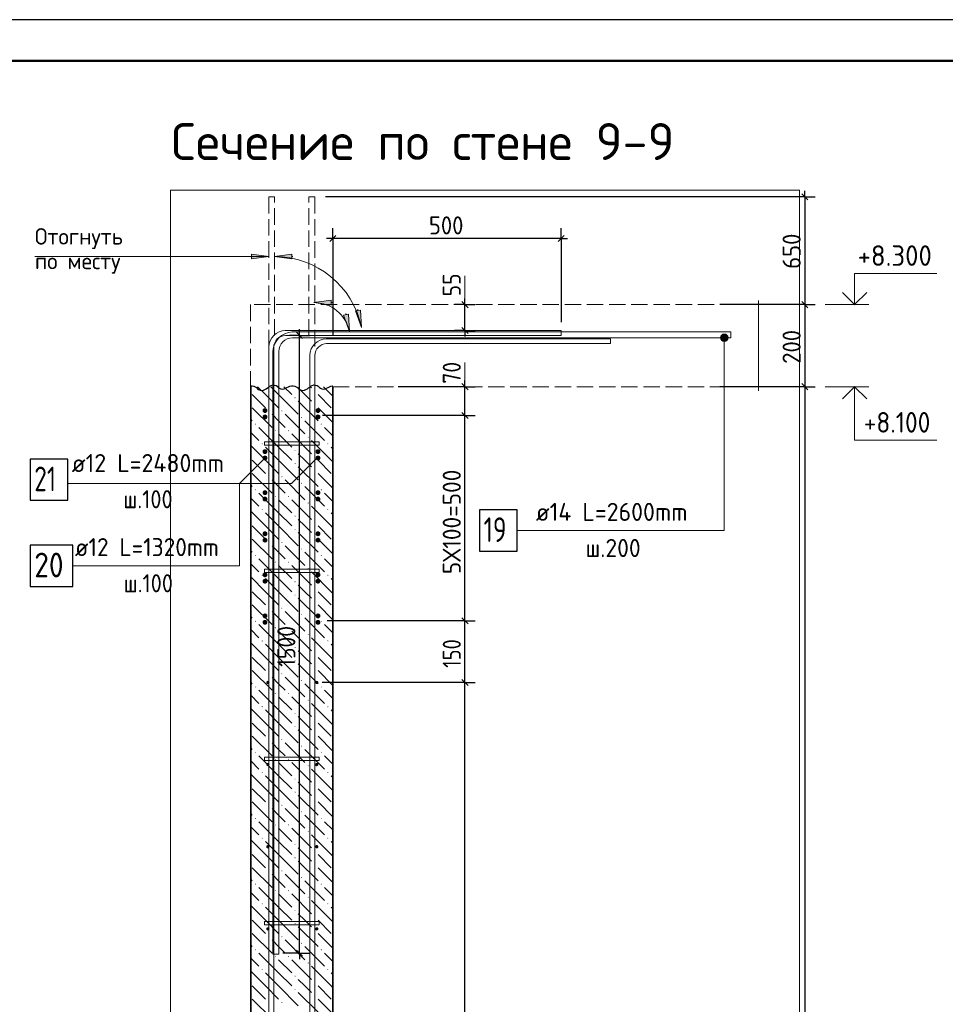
# Model space of a CAD drawing. Header units: millimetres. Extents: x 0 to 50400, y -12 to 35652.
# Tile 6 of 9: x 13277 to 26798, y 21256 to 35640. Entities that reach past the tile are written whole.
import ezdxf

# ---------------------------------------------------------------- set-up
doc = ezdxf.new("R2010")
doc.units = ezdxf.units.MM
doc.linetypes.add('______2', pattern=[324, 240, -84])
for name, color, linetype, lineweight in [('Standard', 7, 'Continuous', 25), ('ЖБ Перекрытие верхний уровень', 7, 'Continuous', 35), ('ЖБ Пилон', 7, 'Continuous', 35), ('Заголовок чертежа', 7, 'Continuous', 25), ('Позиционная метка диаметр_ шаг', 7, 'Continuous', 13), ('Позиционная метка линия выноска', 7, 'Continuous', 13), ('Примечания', 7, 'Continuous', 13)]:
    doc.layers.add(name, color=color, linetype=linetype, lineweight=lineweight)
doc.layers.add('Размерная выноска', color=7, linetype='Continuous')
for name, color, linetype, true_color in [('Стена ДОП Г-обр.', 7, 'Continuous', 0xa0a0a0), ('Стена фоновая арматура У1', 7, '______2', 0xa0a0a0), ('Стена фоновая арматура Х1', 7, '______2', 0xa0a0a0), ('Стена фоновая затяжка С-обр.', 7, '______2', 0xa0a0a0), ('Стена Хомут', 7, '______2', 0xa0a0a0)]:
    doc.layers.add(name, color=color, linetype=linetype, true_color=true_color)
doc.styles.add('ISOCPEUR', font='txt')

msp = doc.modelspace()

# ---------------------------------------------------------------- hatches: boundary and pattern name
at = {"layer": 'ЖБ Пилон', "linetype": 'Continuous', "lineweight": 18, "transparency": 33554687}
for points in [[(17579, 30212), (17587, 30220), (17595, 30212), (17587, 30204)], [(17291, 30116), (17299, 30124), (17307, 30116), (17299, 30108)], [(16907, 29924), (16915, 29932), (16923, 29924), (16915, 29916)], [(17099, 29924), (17107, 29932), (17115, 29924), (17107, 29916)], [(17579, 30020), (17587, 30028), (17595, 30020), (17587, 30012)], [(17387, 29828), (17395, 29836), (17403, 29828), (17395, 29820)], [(16715, 29732), (16723, 29740), (16731, 29732), (16723, 29724)], [(17003, 29636), (17011, 29644), (17019, 29636), (17011, 29628)], [(17195, 29636), (17203, 29644), (17211, 29636), (17203, 29628)], [(17675, 29732), (17683, 29740), (17691, 29732), (17683, 29724)], [(17483, 29540), (17491, 29548), (17499, 29540), (17491, 29532)], [(16811, 29444), (16819, 29452), (16827, 29444), (16819, 29436)], [(17291, 29348), (17299, 29356), (17307, 29348), (17299, 29340)], [(17771, 29444), (17779, 29452), (17787, 29444), (17779, 29436)], [(17579, 29252), (17587, 29260), (17595, 29252), (17587, 29244)], [(17291, 29156), (17299, 29164), (17307, 29156), (17299, 29148)], [(17579, 29060), (17587, 29068), (17595, 29060), (17587, 29052)], [(16907, 28964), (16915, 28972), (16923, 28964), (16915, 28956)], [(17099, 28964), (17107, 28972), (17115, 28964), (17107, 28956)], [(16715, 28772), (16723, 28780), (16731, 28772), (16723, 28764)], [(17387, 28868), (17395, 28876), (17403, 28868), (17395, 28860)], [(17675, 28772), (17683, 28780), (17691, 28772), (17683, 28764)], [(17003, 28676), (17011, 28684), (17019, 28676), (17011, 28668)], [(17195, 28676), (17203, 28684), (17211, 28676), (17203, 28668)], [(16811, 28484), (16819, 28492), (16827, 28484), (16819, 28476)], [(17483, 28580), (17491, 28588), (17499, 28580), (17491, 28572)], [(17771, 28484), (17779, 28492), (17787, 28484), (17779, 28476)], [(17291, 28388), (17299, 28396), (17307, 28388), (17299, 28380)], [(17291, 28196), (17299, 28204), (17307, 28196), (17299, 28188)], [(17579, 28292), (17587, 28300), (17595, 28292), (17587, 28284)], [(17579, 28100), (17587, 28108), (17595, 28100), (17587, 28092)], [(16907, 28004), (16915, 28012), (16923, 28004), (16915, 27996)], [(17099, 28004), (17107, 28012), (17115, 28004), (17107, 27996)], [(17387, 27908), (17395, 27916), (17403, 27908), (17395, 27900)], [(16715, 27812), (16723, 27820), (16731, 27812), (16723, 27804)], [(17675, 27812), (17683, 27820), (17691, 27812), (17683, 27804)], [(17003, 27716), (17011, 27724), (17019, 27716), (17011, 27708)], [(17195, 27716), (17203, 27724), (17211, 27716), (17203, 27708)], [(17483, 27620), (17491, 27628), (17499, 27620), (17491, 27612)], [(16811, 27524), (16819, 27532), (16827, 27524), (16819, 27516)], [(17771, 27524), (17779, 27532), (17787, 27524), (17779, 27516)], [(17291, 27428), (17299, 27436), (17307, 27428), (17299, 27420)], [(17579, 27332), (17587, 27340), (17595, 27332), (17587, 27324)], [(17291, 27236), (17299, 27244), (17307, 27236), (17299, 27228)], [(16907, 27044), (16915, 27052), (16923, 27044), (16915, 27036)], [(17099, 27044), (17107, 27052), (17115, 27044), (17107, 27036)], [(17579, 27140), (17587, 27148), (17595, 27140), (17587, 27132)], [(17387, 26948), (17395, 26956), (17403, 26948), (17395, 26940)], [(16715, 26852), (16723, 26860), (16731, 26852), (16723, 26844)], [(17003, 26756), (17011, 26764), (17019, 26756), (17011, 26748)], [(17195, 26756), (17203, 26764), (17211, 26756), (17203, 26748)], [(17675, 26852), (17683, 26860), (17691, 26852), (17683, 26844)], [(17483, 26660), (17491, 26668), (17499, 26660), (17491, 26652)], [(16811, 26564), (16819, 26572), (16827, 26564), (16819, 26556)], [(17291, 26468), (17299, 26476), (17307, 26468), (17299, 26460)], [(17771, 26564), (17779, 26572), (17787, 26564), (17779, 26556)], [(17579, 26372), (17587, 26380), (17595, 26372), (17587, 26364)], [(17291, 26276), (17299, 26284), (17307, 26276), (17299, 26268)], [(17579, 26180), (17587, 26188), (17595, 26180), (17587, 26172)], [(16907, 26084), (16915, 26092), (16923, 26084), (16915, 26076)], [(17099, 26084), (17107, 26092), (17115, 26084), (17107, 26076)], [(16715, 25892), (16723, 25900), (16731, 25892), (16723, 25884)], [(17387, 25988), (17395, 25996), (17403, 25988), (17395, 25980)], [(17675, 25892), (17683, 25900), (17691, 25892), (17683, 25884)], [(17003, 25796), (17011, 25804), (17019, 25796), (17011, 25788)], [(17195, 25796), (17203, 25804), (17211, 25796), (17203, 25788)], [(16811, 25604), (16819, 25612), (16827, 25604), (16819, 25596)], [(17483, 25700), (17491, 25708), (17499, 25700), (17491, 25692)], [(17771, 25604), (17779, 25612), (17787, 25604), (17779, 25596)], [(17291, 25508), (17299, 25516), (17307, 25508), (17299, 25500)], [(17291, 25316), (17299, 25324), (17307, 25316), (17299, 25308)], [(17579, 25412), (17587, 25420), (17595, 25412), (17587, 25404)], [(17579, 25220), (17587, 25228), (17595, 25220), (17587, 25212)], [(16907, 25124), (16915, 25132), (16923, 25124), (16915, 25116)], [(17099, 25124), (17107, 25132), (17115, 25124), (17107, 25116)], [(17387, 25028), (17395, 25036), (17403, 25028), (17395, 25020)], [(16715, 24932), (16723, 24940), (16731, 24932), (16723, 24924)], [(17675, 24932), (17683, 24940), (17691, 24932), (17683, 24924)], [(17003, 24836), (17011, 24844), (17019, 24836), (17011, 24828)], [(17195, 24836), (17203, 24844), (17211, 24836), (17203, 24828)], [(17483, 24740), (17491, 24748), (17499, 24740), (17491, 24732)], [(16811, 24644), (16819, 24652), (16827, 24644), (16819, 24636)], [(17771, 24644), (17779, 24652), (17787, 24644), (17779, 24636)], [(17291, 24548), (17299, 24556), (17307, 24548), (17299, 24540)], [(17579, 24452), (17587, 24460), (17595, 24452), (17587, 24444)], [(17291, 24356), (17299, 24364), (17307, 24356), (17299, 24348)], [(16907, 24164), (16915, 24172), (16923, 24164), (16915, 24156)], [(17099, 24164), (17107, 24172), (17115, 24164), (17107, 24156)], [(17579, 24260), (17587, 24268), (17595, 24260), (17587, 24252)], [(17387, 24068), (17395, 24076), (17403, 24068), (17395, 24060)], [(16715, 23972), (16723, 23980), (16731, 23972), (16723, 23964)], [(17003, 23876), (17011, 23884), (17019, 23876), (17011, 23868)], [(17195, 23876), (17203, 23884), (17211, 23876), (17203, 23868)], [(17675, 23972), (17683, 23980), (17691, 23972), (17683, 23964)], [(17483, 23780), (17491, 23788), (17499, 23780), (17491, 23772)], [(16811, 23684), (16819, 23692), (16827, 23684), (16819, 23676)], [(17291, 23588), (17299, 23596), (17307, 23588), (17299, 23580)], [(17771, 23684), (17779, 23692), (17787, 23684), (17779, 23676)], [(17579, 23492), (17587, 23500), (17595, 23492), (17587, 23484)], [(17291, 23396), (17299, 23404), (17307, 23396), (17299, 23388)], [(17579, 23300), (17587, 23308), (17595, 23300), (17587, 23292)], [(16907, 23204), (16915, 23212), (16923, 23204), (16915, 23196)], [(17099, 23204), (17107, 23212), (17115, 23204), (17107, 23196)], [(16715, 23012), (16723, 23020), (16731, 23012), (16723, 23004)], [(17387, 23108), (17395, 23116), (17403, 23108), (17395, 23100)], [(17675, 23012), (17683, 23020), (17691, 23012), (17683, 23004)], [(17003, 22916), (17011, 22924), (17019, 22916), (17011, 22908)], [(17195, 22916), (17203, 22924), (17211, 22916), (17203, 22908)], [(16811, 22724), (16819, 22732), (16827, 22724), (16819, 22716)], [(17483, 22820), (17491, 22828), (17499, 22820), (17491, 22812)], [(17771, 22724), (17779, 22732), (17787, 22724), (17779, 22716)], [(17291, 22628), (17299, 22636), (17307, 22628), (17299, 22620)], [(17291, 22436), (17299, 22444), (17307, 22436), (17299, 22428)], [(17579, 22532), (17587, 22540), (17595, 22532), (17587, 22524)], [(17579, 22340), (17587, 22348), (17595, 22340), (17587, 22332)], [(16907, 22244), (16915, 22252), (16923, 22244), (16915, 22236)], [(17099, 22244), (17107, 22252), (17115, 22244), (17107, 22236)], [(17387, 22148), (17395, 22156), (17403, 22148), (17395, 22140)], [(16715, 22052), (16723, 22060), (16731, 22052), (16723, 22044)], [(17675, 22052), (17683, 22060), (17691, 22052), (17683, 22044)], [(17003, 21956), (17011, 21964), (17019, 21956), (17011, 21948)], [(17195, 21956), (17203, 21964), (17211, 21956), (17203, 21948)], [(17483, 21860), (17491, 21868), (17499, 21860), (17491, 21852)], [(16811, 21764), (16819, 21772), (16827, 21764), (16819, 21756)], [(17771, 21764), (17779, 21772), (17787, 21764), (17779, 21756)], [(17291, 21668), (17299, 21676), (17307, 21668), (17299, 21660)], [(17579, 21572), (17587, 21580), (17595, 21572), (17587, 21564)], [(17291, 21476), (17299, 21484), (17307, 21476), (17299, 21468)], [(16907, 21284), (16915, 21292), (16923, 21284), (16915, 21276)], [(17099, 21284), (17107, 21292), (17115, 21284), (17107, 21276)], [(17579, 21380), (17587, 21388), (17595, 21380), (17587, 21372)]]:
    msp.add_hatch(color=7, dxfattribs=at).paths.add_polyline_path(points, flags=16)
at = {"layer": 'Позиционная метка линия выноска', "linetype": 'Continuous', "lineweight": 13, "transparency": 33554687}
for points in [[(23516, 30994), (23624, 30994), (23616, 31021)], [(23516, 30994), (23616, 31021), (23524, 31021)], [(23524, 30967), (23624, 30994), (23516, 30994)], [(23524, 31021), (23616, 31021), (23597, 31040)], [(23524, 31021), (23597, 31040), (23543, 31040)], [(23524, 30967), (23616, 30967), (23624, 30994)], [(23543, 30947), (23616, 30967), (23524, 30967)], [(23543, 31040), (23597, 31040), (23570, 31048)], [(23543, 30947), (23597, 30947), (23616, 30967)], [(23597, 30947), (23543, 30947), (23570, 30940)]]:
    msp.add_hatch(color=7, dxfattribs=at).paths.add_polyline_path(points)
at = {"layer": 'Примечания', "linetype": 'Continuous', "lineweight": 13, "transparency": 33554687}
for points in [[(16663, 32145), (16915, 32181), (16663, 32217)], [(16663, 32145), (16915, 32181), (16663, 32217)], [(17251, 32217), (16999, 32181), (17251, 32145)], [(17828, 31543), (17576, 31507), (17828, 31471)]]:
    msp.add_hatch(color=7, dxfattribs=at).paths.add_polyline_path(points)
for points in [[(18254, 31399), (18269, 31145), (18183, 31385)], [(18079, 31338), (18095, 31084), (18009, 31324)]]:
    msp.add_hatch(color=7, dxfattribs=at).paths.add_polyline_path(points, flags=16)
at = {"layer": 'Стена фоновая арматура У1', "linetype": 'Continuous', "lineweight": 13, "transparency": 33554687}
for points in [[(16927, 25958), (16925, 25968), (16920, 25975), (16912, 25981), (16903, 25982), (16893, 25981), (16886, 25975), (16880, 25968), (16879, 25958), (16880, 25949), (16886, 25941), (16893, 25936), (16903, 25934), (16912, 25936), (16920, 25941), (16925, 25949)], [(17641, 25958), (17639, 25968), (17634, 25975), (17626, 25981), (17617, 25982), (17607, 25981), (17600, 25975), (17594, 25968), (17593, 25958), (17594, 25949), (17600, 25941), (17607, 25936), (17617, 25934), (17626, 25936), (17634, 25941), (17639, 25949)], [(16927, 24758), (16925, 24768), (16920, 24775), (16912, 24781), (16903, 24782), (16893, 24781), (16886, 24775), (16880, 24768), (16879, 24758), (16880, 24749), (16886, 24741), (16893, 24736), (16903, 24734), (16912, 24736), (16920, 24741), (16925, 24749)], [(17641, 24758), (17639, 24768), (17634, 24775), (17626, 24781), (17617, 24782), (17607, 24781), (17600, 24775), (17594, 24768), (17593, 24758), (17594, 24749), (17600, 24741), (17607, 24736), (17617, 24734), (17626, 24736), (17634, 24741), (17639, 24749)], [(16927, 23558), (16925, 23568), (16920, 23575), (16912, 23581), (16903, 23582), (16893, 23581), (16886, 23575), (16880, 23568), (16879, 23558), (16880, 23549), (16886, 23541), (16893, 23536), (16903, 23534), (16912, 23536), (16920, 23541), (16925, 23549)], [(17641, 23558), (17639, 23568), (17634, 23575), (17626, 23581), (17617, 23582), (17607, 23581), (17600, 23575), (17594, 23568), (17593, 23558), (17594, 23549), (17600, 23541), (17607, 23536), (17617, 23534), (17626, 23536), (17634, 23541), (17639, 23549)], [(16927, 22358), (16925, 22368), (16920, 22375), (16912, 22381), (16903, 22382), (16893, 22381), (16886, 22375), (16880, 22368), (16879, 22358), (16880, 22349), (16886, 22341), (16893, 22336), (16903, 22334), (16912, 22336), (16920, 22341), (16925, 22349)], [(17641, 22358), (17639, 22368), (17634, 22375), (17626, 22381), (17617, 22382), (17607, 22381), (17600, 22375), (17594, 22368), (17593, 22358), (17594, 22349), (17600, 22341), (17607, 22336), (17617, 22334), (17626, 22336), (17634, 22341), (17639, 22349)]]:
    msp.add_hatch(color=7, dxfattribs=at).paths.add_polyline_path(points)
at = {"layer": 'Стена Хомут', "linetype": 'Continuous', "lineweight": 13, "transparency": 33554687}
for points in [[(16897, 29930), (16894, 29944), (16886, 29956), (16874, 29964), (16861, 29966), (16847, 29964), (16835, 29956), (16827, 29944), (16825, 29930), (16827, 29917), (16835, 29905), (16847, 29897), (16861, 29894), (16874, 29897), (16886, 29905), (16894, 29917)], [(17671, 29930), (17668, 29944), (17660, 29956), (17648, 29964), (17635, 29966), (17621, 29964), (17609, 29956), (17601, 29944), (17599, 29930), (17601, 29917), (17609, 29905), (17621, 29897), (17635, 29894), (17648, 29897), (17660, 29905), (17668, 29917)], [(16897, 29837), (16894, 29851), (16886, 29862), (16874, 29870), (16861, 29873), (16847, 29870), (16835, 29862), (16827, 29851), (16825, 29837), (16827, 29823), (16835, 29811), (16847, 29804), (16861, 29801), (16874, 29804), (16886, 29811), (16894, 29823)], [(17671, 29837), (17668, 29851), (17660, 29862), (17648, 29870), (17635, 29873), (17621, 29870), (17609, 29862), (17601, 29851), (17599, 29837), (17601, 29823), (17609, 29811), (17621, 29804), (17635, 29801), (17648, 29804), (17660, 29811), (17668, 29823)], [(16897, 29330), (16894, 29344), (16886, 29356), (16874, 29364), (16861, 29366), (16847, 29364), (16835, 29356), (16827, 29344), (16825, 29330), (16827, 29317), (16835, 29305), (16847, 29297), (16861, 29294), (16874, 29297), (16886, 29305), (16894, 29317)], [(17671, 29330), (17668, 29344), (17660, 29356), (17648, 29364), (17635, 29366), (17621, 29364), (17609, 29356), (17601, 29344), (17599, 29330), (17601, 29317), (17609, 29305), (17621, 29297), (17635, 29294), (17648, 29297), (17660, 29305), (17668, 29317)], [(16897, 29237), (16894, 29251), (16886, 29262), (16874, 29270), (16861, 29273), (16847, 29270), (16835, 29262), (16827, 29251), (16825, 29237), (16827, 29223), (16835, 29211), (16847, 29204), (16861, 29201), (16874, 29204), (16886, 29211), (16894, 29223)], [(17671, 29237), (17668, 29251), (17660, 29262), (17648, 29270), (17635, 29273), (17621, 29270), (17609, 29262), (17601, 29251), (17599, 29237), (17601, 29223), (17609, 29211), (17621, 29204), (17635, 29201), (17648, 29204), (17660, 29211), (17668, 29223)], [(16897, 28730), (16894, 28744), (16886, 28756), (16874, 28764), (16861, 28766), (16847, 28764), (16835, 28756), (16827, 28744), (16825, 28730), (16827, 28717), (16835, 28705), (16847, 28697), (16861, 28694), (16874, 28697), (16886, 28705), (16894, 28717)], [(16897, 28637), (16894, 28651), (16886, 28662), (16874, 28670), (16861, 28673), (16847, 28670), (16835, 28662), (16827, 28651), (16825, 28637), (16827, 28623), (16835, 28611), (16847, 28604), (16861, 28601), (16874, 28604), (16886, 28611), (16894, 28623)], [(17671, 28730), (17668, 28744), (17660, 28756), (17648, 28764), (17635, 28766), (17621, 28764), (17609, 28756), (17601, 28744), (17599, 28730), (17601, 28717), (17609, 28705), (17621, 28697), (17635, 28694), (17648, 28697), (17660, 28705), (17668, 28717)], [(17671, 28637), (17668, 28651), (17660, 28662), (17648, 28670), (17635, 28673), (17621, 28670), (17609, 28662), (17601, 28651), (17599, 28637), (17601, 28623), (17609, 28611), (17621, 28604), (17635, 28601), (17648, 28604), (17660, 28611), (17668, 28623)], [(16897, 28130), (16894, 28144), (16886, 28156), (16874, 28164), (16861, 28166), (16847, 28164), (16835, 28156), (16827, 28144), (16825, 28130), (16827, 28117), (16835, 28105), (16847, 28097), (16861, 28094), (16874, 28097), (16886, 28105), (16894, 28117)], [(16897, 28037), (16894, 28051), (16886, 28062), (16874, 28070), (16861, 28073), (16847, 28070), (16835, 28062), (16827, 28051), (16825, 28037), (16827, 28023), (16835, 28011), (16847, 28004), (16861, 28001), (16874, 28004), (16886, 28011), (16894, 28023)], [(17671, 28130), (17668, 28144), (17660, 28156), (17648, 28164), (17635, 28166), (17621, 28164), (17609, 28156), (17601, 28144), (17599, 28130), (17601, 28117), (17609, 28105), (17621, 28097), (17635, 28094), (17648, 28097), (17660, 28105), (17668, 28117)], [(17671, 28037), (17668, 28051), (17660, 28062), (17648, 28070), (17635, 28073), (17621, 28070), (17609, 28062), (17601, 28051), (17599, 28037), (17601, 28023), (17609, 28011), (17621, 28004), (17635, 28001), (17648, 28004), (17660, 28011), (17668, 28023)], [(16897, 27530), (16894, 27544), (16886, 27556), (16874, 27564), (16861, 27566), (16847, 27564), (16835, 27556), (16827, 27544), (16825, 27530), (16827, 27517), (16835, 27505), (16847, 27497), (16861, 27494), (16874, 27497), (16886, 27505), (16894, 27517)], [(17671, 27530), (17668, 27544), (17660, 27556), (17648, 27564), (17635, 27566), (17621, 27564), (17609, 27556), (17601, 27544), (17599, 27530), (17601, 27517), (17609, 27505), (17621, 27497), (17635, 27494), (17648, 27497), (17660, 27505), (17668, 27517)], [(16897, 27437), (16894, 27451), (16886, 27462), (16874, 27470), (16861, 27473), (16847, 27470), (16835, 27462), (16827, 27451), (16825, 27437), (16827, 27423), (16835, 27411), (16847, 27404), (16861, 27401), (16874, 27404), (16886, 27411), (16894, 27423)], [(17671, 27437), (17668, 27451), (17660, 27462), (17648, 27470), (17635, 27473), (17621, 27470), (17609, 27462), (17601, 27451), (17599, 27437), (17601, 27423), (17609, 27411), (17621, 27404), (17635, 27401), (17648, 27404), (17660, 27411), (17668, 27423)], [(16897, 26930), (16894, 26944), (16886, 26956), (16874, 26964), (16861, 26966), (16847, 26964), (16835, 26956), (16827, 26944), (16825, 26930), (16827, 26917), (16835, 26905), (16847, 26897), (16861, 26894), (16874, 26897), (16886, 26905), (16894, 26917)], [(17671, 26930), (17668, 26944), (17660, 26956), (17648, 26964), (17635, 26966), (17621, 26964), (17609, 26956), (17601, 26944), (17599, 26930), (17601, 26917), (17609, 26905), (17621, 26897), (17635, 26894), (17648, 26897), (17660, 26905), (17668, 26917)], [(16897, 26837), (16894, 26851), (16886, 26862), (16874, 26870), (16861, 26873), (16847, 26870), (16835, 26862), (16827, 26851), (16825, 26837), (16827, 26823), (16835, 26811), (16847, 26804), (16861, 26801), (16874, 26804), (16886, 26811), (16894, 26823)], [(17671, 26837), (17668, 26851), (17660, 26862), (17648, 26870), (17635, 26873), (17621, 26870), (17609, 26862), (17601, 26851), (17599, 26837), (17601, 26823), (17609, 26811), (17621, 26804), (17635, 26801), (17648, 26804), (17660, 26811), (17668, 26823)]]:
    msp.add_hatch(color=7, dxfattribs=at).paths.add_polyline_path(points)

# ---------------------------------------------------------------- linework, layer by layer
at = {"layer": 'Standard', "color": 7, "linetype": 'Continuous', "lineweight": 25, "transparency": 33554687}
for p, q in [((24700, 33096), (24790, 33006)), ((17896, 32488), (17806, 32398)), ((21233, 32488), (21143, 32398)), ((19826, 31433), (19736, 31523)), ((24700, 31523), (24790, 31433)), ((17409, 30983), (17319, 31073)), ((19826, 31055), (19736, 31145)), ((19826, 30233), (19736, 30323)), ((24700, 30323), (24790, 30233)), ((19826, 29813), (19736, 29903)), ((19826, 26813), (19736, 26903)), ((19826, 25913), (19736, 26003)), ((17409, 21959), (17319, 22049))]:
    msp.add_line(p, q, dxfattribs=at)
at = {"layer": 'Standard', "color": 7, "linetype": 'Continuous', "lineweight": -3, "transparency": 33554687}
for p, q in [((24745, 33051), (24745, 33141)), ((24745, 33051), (24595, 33051)), ((24745, 33051), (24895, 33051)), ((24745, 33051), (24745, 31478)), ((17851, 32443), (17851, 32593)), ((21188, 32443), (21188, 32593)), ((17851, 32443), (17761, 32443)), ((17851, 32443), (17851, 32293)), ((17851, 32443), (17851, 31035)), ((21188, 32443), (17851, 32443)), ((21188, 32443), (21188, 32293)), ((21188, 32443), (21188, 31220)), ((21188, 32443), (21278, 32443)), ((19781, 31478), (19781, 31568)), ((19781, 31478), (19631, 31478)), ((19781, 31478), (19931, 31478)), ((19781, 31478), (19781, 31478)), ((19781, 31100), (19781, 31478)), ((24745, 31478), (24595, 31478)), ((24745, 31478), (24895, 31478)), ((24745, 31478), (24745, 30278)), ((17364, 31028), (17364, 31118)), ((19781, 31100), (19631, 31100)), ((19781, 31100), (19931, 31100)), ((19781, 31100), (19781, 31100)), ((19781, 31100), (19781, 31010)), ((17364, 31028), (17214, 31028)), ((17364, 31028), (17281, 31028)), ((17364, 31028), (17514, 31028)), ((17364, 22004), (17364, 31028)), ((19781, 30278), (19781, 30368)), ((19781, 30278), (19631, 30278)), ((19781, 30278), (19931, 30278)), ((19781, 29858), (19781, 30278)), ((24745, 30278), (24595, 30278)), ((24745, 30278), (24895, 30278)), ((24745, 30278), (24745, 6278)), ((19781, 29858), (19631, 29858)), ((19781, 29858), (19931, 29858)), ((19781, 26858), (19781, 29858)), ((19781, 26858), (19631, 26858)), ((19781, 26858), (19931, 26858)), ((19781, 25958), (19781, 26858)), ((19781, 25958), (19631, 25958)), ((19781, 25958), (19931, 25958)), ((19781, 10358), (19781, 25958)), ((17364, 22004), (17121, 22004)), ((17364, 22004), (17214, 22004)), ((17364, 22004), (17514, 22004)), ((17364, 22004), (17364, 21914))]:
    msp.add_line(p, q, dxfattribs=at)
at = {"layer": 'Standard', "color": 7, "linetype": 'Continuous', "lineweight": 13, "transparency": 33554687}
for p, q in [((19781, 31478), (19781, 31898)), ((25045, 31478), (25681, 31478)), ((19781, 30278), (19781, 30632)), ((25045, 30278), (25681, 30278))]:
    msp.add_line(p, q, dxfattribs=at)
at = {"layer": 'Standard', "color": 7, "linetype": 'Continuous', "lineweight": 25, "transparency": 33554687}
msp.add_lwpolyline([(0, 0), (50400, 0), (50400, 35640), (0, 35640), (0, 0)], close=True, dxfattribs=at)
at = {"layer": 'Standard', "color": 7, "linetype": 'Continuous', "lineweight": 50, "transparency": 33554687}
msp.add_lwpolyline([(2400, 35040), (49800, 35040), (49800, 600), (2400, 600), (2400, 35040)], close=True, dxfattribs=at)
at = {"layer": 'Standard', "color": 254, "linetype": 'Continuous', "lineweight": 13, "true_color": 0xc4c4ff, "transparency": 33554687}
msp.add_lwpolyline([(15478, 3357), (24670, 3357), (24670, 33150), (15478, 33150), (15478, 3357)], dxfattribs=at)
at = {"layer": 'Standard', "color": 7, "linetype": 'Continuous', "lineweight": -3, "transparency": 33554687}
for points in [[(24745, 33051), (21299, 33051), (21299, 33051), (17743, 33051)], [(24745, 31478), (24725, 31478), (24725, 31478), (24725, 31478), (24725, 31478), (24725, 31478), (24725, 31478), (23503, 31478)], [(19781, 30278), (19761, 30278), (19761, 30278), (18808, 30278)], [(24745, 30278), (24725, 30278), (24725, 30278), (24725, 30278), (24725, 30278), (23503, 30278)], [(19781, 29858), (19761, 29858), (19761, 29858), (17702, 29858)], [(19781, 26858), (19761, 26858), (19761, 26858), (19761, 26858), (19761, 26858), (17770, 26858)], [(19781, 25958), (19761, 25958), (19761, 25958), (19761, 25958), (19761, 25958), (19761, 25958), (19761, 25958), (17694, 25958)]]:
    msp.add_lwpolyline(points, dxfattribs=at)
at = {"layer": 'Standard', "color": 7, "linetype": 'Continuous', "lineweight": 13, "transparency": 33554687}
for points in [[(25472, 31478), (25472, 31934), (26672, 31934)], [(25472, 30278), (25472, 29498), (26672, 29498)]]:
    msp.add_lwpolyline(points, dxfattribs=at)
at = {"layer": 'Standard', "color": 7, "linetype": 'Continuous', "lineweight": 35, "transparency": 33554687}
for points in [[(25294, 31657), (25472, 31478), (25651, 31657)], [(25294, 30100), (25472, 30278), (25651, 30100)]]:
    msp.add_lwpolyline(points, dxfattribs=at)
at = {"layer": 'ЖБ Перекрытие верхний уровень', "color": 7, "linetype": '______2', "lineweight": 18, "transparency": 33554687}
for p, q in [((16651, 31478), (16651, 30278)), ((24070, 31478), (16651, 31478)), ((17852, 30278), (24070, 30278))]:
    msp.add_line(p, q, dxfattribs=at)
at = {"layer": 'ЖБ Пилон', "color": 7, "linetype": 'Continuous', "lineweight": 35, "transparency": 33554687}
for p, q in [((16652, 30278), (16652, 6278)), ((17852, 6278), (17852, 30278))]:
    msp.add_line(p, q, dxfattribs=at)
at = {"layer": 'ЖБ Пилон', "color": 9, "linetype": 'Continuous', "lineweight": 18, "true_color": 0xc7c7c7, "transparency": 33554687}
for p, q in [((16867, 30164), (16753, 30278)), ((16945, 30278), (17059, 30164)), ((17137, 30278), (17251, 30164)), ((17443, 30164), (17347, 30260)), ((17521, 30278), (17539, 30260)), ((17827, 30164), (17713, 30278)), ((16675, 30164), (16867, 29972)), ((16867, 30164), (17059, 29972)), ((17059, 30164), (17347, 29876)), ((17347, 30068), (17635, 29780)), ((17539, 30068), (17443, 30164)), ((17635, 30164), (17827, 29972)), ((17827, 30164), (17852, 30139)), ((16675, 29972), (16963, 29684)), ((17635, 29972), (17852, 29755)), ((16652, 29803), (16675, 29780)), ((17059, 29780), (16963, 29876)), ((17155, 29684), (17059, 29780)), ((17155, 29876), (17443, 29588)), ((17443, 29780), (17731, 29492)), ((17059, 29396), (16771, 29684)), ((17852, 29563), (17731, 29684)), ((16652, 29611), (16771, 29492)), ((17059, 29588), (17251, 29396)), ((17251, 29588), (17539, 29300)), ((17827, 29204), (17539, 29492)), ((16867, 29204), (16652, 29419)), ((16867, 29396), (17059, 29204)), ((17059, 29396), (17251, 29204)), ((17827, 29396), (17852, 29371)), ((16675, 29204), (16867, 29012)), ((16867, 29204), (17059, 29012)), ((17059, 29204), (17347, 28916)), ((17443, 29204), (17347, 29300)), ((17539, 29108), (17443, 29204)), ((17635, 29204), (17827, 29012)), ((17827, 29204), (17852, 29179)), ((17347, 29108), (17635, 28820)), ((16675, 29012), (16963, 28724)), ((17059, 28820), (16963, 28916)), ((17155, 28916), (17443, 28628)), ((17635, 29012), (17852, 28795)), ((16652, 28843), (16675, 28820)), ((17155, 28724), (17059, 28820)), ((17443, 28820), (17731, 28532)), ((16652, 28651), (16771, 28532)), ((17059, 28436), (16771, 28724)), ((17059, 28628), (17251, 28436)), ((17251, 28628), (17539, 28340)), ((17852, 28603), (17731, 28724)), ((17827, 28244), (17539, 28532)), ((16867, 28244), (16652, 28459)), ((16867, 28436), (17059, 28244)), ((17059, 28436), (17251, 28244)), ((17443, 28244), (17347, 28340)), ((17827, 28436), (17852, 28411)), ((16675, 28244), (16867, 28052)), ((16867, 28244), (17059, 28052)), ((17059, 28244), (17347, 27956)), ((17539, 28148), (17443, 28244)), ((17635, 28244), (17827, 28052)), ((17827, 28244), (17852, 28219)), ((16675, 28052), (16963, 27764)), ((17347, 28148), (17635, 27860)), ((17635, 28052), (17852, 27835)), ((17059, 27860), (16963, 27956)), ((17155, 27956), (17443, 27668)), ((16652, 27883), (16675, 27860)), ((17059, 27476), (16771, 27764)), ((17155, 27764), (17059, 27860)), ((17443, 27860), (17731, 27572)), ((17852, 27643), (17731, 27764)), ((16652, 27691), (16771, 27572)), ((17059, 27668), (17251, 27476)), ((17251, 27668), (17539, 27380)), ((16867, 27284), (16652, 27499)), ((16867, 27476), (17059, 27284)), ((17059, 27476), (17251, 27284)), ((17827, 27284), (17539, 27572)), ((17827, 27476), (17852, 27451)), ((17443, 27284), (17347, 27380)), ((16675, 27284), (16867, 27092)), ((16867, 27284), (17059, 27092)), ((17059, 27284), (17347, 26996)), ((17347, 27188), (17635, 26900)), ((17539, 27188), (17443, 27284)), ((17635, 27284), (17827, 27092)), ((17827, 27284), (17852, 27259)), ((16675, 27092), (16963, 26804)), ((17635, 27092), (17852, 26875)), ((16652, 26923), (16675, 26900)), ((17059, 26900), (16963, 26996)), ((17155, 26804), (17059, 26900)), ((17155, 26996), (17443, 26708)), ((17443, 26900), (17731, 26612)), ((17059, 26516), (16771, 26804)), ((17852, 26683), (17731, 26804)), ((16652, 26731), (16771, 26612)), ((17059, 26708), (17251, 26516)), ((17251, 26708), (17539, 26420)), ((17827, 26324), (17539, 26612)), ((16867, 26324), (16652, 26539)), ((16867, 26516), (17059, 26324)), ((17059, 26516), (17251, 26324)), ((17827, 26516), (17852, 26491)), ((16675, 26324), (16867, 26132)), ((16867, 26324), (17059, 26132)), ((17059, 26324), (17347, 26036)), ((17443, 26324), (17347, 26420)), ((17539, 26228), (17443, 26324)), ((17635, 26324), (17827, 26132)), ((17827, 26324), (17852, 26299)), ((17347, 26228), (17635, 25940)), ((16675, 26132), (16963, 25844)), ((17059, 25940), (16963, 26036)), ((17155, 26036), (17443, 25748)), ((17635, 26132), (17852, 25915)), ((16652, 25963), (16675, 25940)), ((17155, 25844), (17059, 25940)), ((17443, 25940), (17731, 25652)), ((16652, 25771), (16771, 25652)), ((17059, 25556), (16771, 25844)), ((17059, 25748), (17251, 25556)), ((17251, 25748), (17539, 25460)), ((17852, 25723), (17731, 25844)), ((17827, 25364), (17539, 25652)), ((16867, 25364), (16652, 25579)), ((16867, 25556), (17059, 25364)), ((17059, 25556), (17251, 25364)), ((17443, 25364), (17347, 25460)), ((17827, 25556), (17852, 25531)), ((16675, 25364), (16867, 25172)), ((16867, 25364), (17059, 25172)), ((17059, 25364), (17347, 25076)), ((17539, 25268), (17443, 25364)), ((17635, 25364), (17827, 25172)), ((17827, 25364), (17852, 25339)), ((16675, 25172), (16963, 24884)), ((17347, 25268), (17635, 24980)), ((17635, 25172), (17852, 24955)), ((17059, 24980), (16963, 25076)), ((17155, 25076), (17443, 24788)), ((16652, 25003), (16675, 24980)), ((17059, 24596), (16771, 24884)), ((17155, 24884), (17059, 24980)), ((17443, 24980), (17731, 24692)), ((17852, 24763), (17731, 24884)), ((16652, 24811), (16771, 24692)), ((17059, 24788), (17251, 24596)), ((17251, 24788), (17539, 24500)), ((16867, 24404), (16652, 24619)), ((17827, 24404), (17539, 24692)), ((16867, 24596), (17059, 24404)), ((17059, 24596), (17251, 24404)), ((17443, 24404), (17347, 24500)), ((17827, 24596), (17852, 24571)), ((16675, 24404), (16867, 24212)), ((16867, 24404), (17059, 24212)), ((17059, 24404), (17347, 24116)), ((17539, 24308), (17443, 24404)), ((17635, 24404), (17827, 24212)), ((17827, 24404), (17852, 24379)), ((16675, 24212), (16963, 23924)), ((17347, 24308), (17635, 24020)), ((17635, 24212), (17852, 23995)), ((16652, 24043), (16675, 24020)), ((17059, 24020), (16963, 24116)), ((17155, 24116), (17443, 23828)), ((17059, 23636), (16771, 23924)), ((17155, 23924), (17059, 24020)), ((17443, 24020), (17731, 23732)), ((17852, 23803), (17731, 23924)), ((16652, 23851), (16771, 23732)), ((17059, 23828), (17251, 23636)), ((17251, 23828), (17539, 23540)), ((16867, 23444), (16652, 23659)), ((16867, 23636), (17059, 23444)), ((17059, 23636), (17251, 23444)), ((17827, 23444), (17539, 23732)), ((17827, 23636), (17852, 23611)), ((17443, 23444), (17347, 23540)), ((16675, 23444), (16867, 23252)), ((16867, 23444), (17059, 23252)), ((17059, 23444), (17347, 23156)), ((17347, 23348), (17635, 23060)), ((17539, 23348), (17443, 23444)), ((17635, 23444), (17827, 23252)), ((17827, 23444), (17852, 23419)), ((16675, 23252), (16963, 22964)), ((17635, 23252), (17852, 23035)), ((16652, 23083), (16675, 23060)), ((17059, 23060), (16963, 23156)), ((17155, 22964), (17059, 23060)), ((17155, 23156), (17443, 22868)), ((17443, 23060), (17731, 22772)), ((16652, 22891), (16771, 22772)), ((17059, 22676), (16771, 22964)), ((17852, 22843), (17731, 22964)), ((17059, 22868), (17251, 22676)), ((17251, 22868), (17539, 22580)), ((17827, 22484), (17539, 22772)), ((16867, 22484), (16652, 22699)), ((16867, 22676), (17059, 22484)), ((17059, 22676), (17251, 22484)), ((17827, 22676), (17852, 22651)), ((16675, 22484), (16867, 22292)), ((16867, 22484), (17059, 22292)), ((17059, 22484), (17347, 22196)), ((17443, 22484), (17347, 22580)), ((17539, 22388), (17443, 22484)), ((17635, 22484), (17827, 22292)), ((17827, 22484), (17852, 22459)), ((17347, 22388), (17635, 22100)), ((16675, 22292), (16963, 22004)), ((17059, 22100), (16963, 22196)), ((17155, 22196), (17443, 21908)), ((17635, 22292), (17852, 22075)), ((16652, 22123), (16675, 22100)), ((17155, 22004), (17059, 22100)), ((17443, 22100), (17731, 21812)), ((16652, 21931), (16771, 21812)), ((17059, 21716), (16771, 22004)), ((17059, 21908), (17251, 21716)), ((17251, 21908), (17539, 21620)), ((17852, 21883), (17731, 22004)), ((16867, 21524), (16652, 21739)), ((17827, 21524), (17539, 21812)), ((16867, 21716), (17059, 21524)), ((17059, 21716), (17251, 21524)), ((17443, 21524), (17347, 21620)), ((17827, 21716), (17852, 21691)), ((16675, 21524), (16867, 21332)), ((16867, 21524), (17059, 21332)), ((17059, 21524), (17347, 21236)), ((17539, 21428), (17443, 21524)), ((17635, 21524), (17827, 21332)), ((17827, 21524), (17852, 21499)), ((16675, 21332), (16963, 21044)), ((17347, 21428), (17635, 21140)), ((17635, 21332), (17852, 21115))]:
    msp.add_line(p, q, dxfattribs=at)
at = {"layer": 'Позиционная метка линия выноска', "color": 7, "linetype": 'Continuous', "lineweight": 13, "transparency": 33554687}
for p, q in [((23516, 30994), (23516, 30994)), ((23570, 31048), (23570, 31048)), ((23570, 30940), (23570, 30940)), ((23624, 30994), (23624, 30994))]:
    msp.add_line(p, q, dxfattribs=at)
for points in [[(20546, 28178), (23570, 28178), (23570, 30994)], [(13984, 28862), (16486, 28862), (16861, 29237)], [(14026, 28862), (17248, 28862), (17623, 29237)], [(16486, 28862), (16486, 27662), (14054, 27662)]]:
    msp.add_lwpolyline(points, dxfattribs=at)
msp.add_circle((23570, 30994), 54, dxfattribs=at)
at = {"layer": 'Примечания', "color": 7, "linetype": '______2', "lineweight": 13, "transparency": 33554687}
for p, q in [((16999, 33051), (16915, 33051)), ((16915, 33051), (16915, 30831)), ((16999, 31025), (16999, 33051)), ((17503, 31025), (17503, 33051)), ((17503, 33051), (17587, 33051)), ((17587, 33051), (17587, 30831))]:
    msp.add_line(p, q, dxfattribs=at)
at = {"layer": 'Примечания', "color": 7, "linetype": 'Continuous', "lineweight": 13, "transparency": 33554687}
for p, q in [((13500, 32181), (16915, 32181)), ((13500, 32181), (16915, 32181)), ((16663, 32181), (16645, 32181)), ((16663, 32181), (16645, 32181)), ((16915, 32181), (16663, 32217)), ((16663, 32217), (16663, 32145)), ((16915, 32181), (16663, 32217)), ((16663, 32217), (16663, 32145)), ((16663, 32145), (16915, 32181)), ((16663, 32145), (16915, 32181)), ((16915, 32181), (16915, 32181)), ((16915, 32181), (16915, 32181)), ((16915, 32181), (16915, 32181)), ((16915, 32181), (16915, 32181)), ((16915, 32181), (16915, 32181)), ((16915, 32181), (16915, 32181)), ((17251, 32217), (16999, 32181)), ((16999, 32181), (16999, 32181)), ((16999, 32181), (16999, 32181)), ((16999, 32181), (16999, 32181)), ((16999, 32181), (17251, 32145)), ((17251, 32145), (17251, 32217)), ((17251, 32181), (17269, 32181)), ((17828, 31543), (17576, 31507)), ((17576, 31507), (17576, 31507)), ((17576, 31507), (17576, 31507)), ((17576, 31507), (17576, 31507)), ((17576, 31507), (17828, 31471)), ((17828, 31471), (17828, 31543)), ((17828, 31507), (17846, 31507)), ((18183, 31385), (18254, 31399)), ((18269, 31145), (18183, 31385)), ((18219, 31392), (18215, 31409)), ((18254, 31399), (18269, 31145)), ((18009, 31324), (18079, 31338)), ((18095, 31084), (18009, 31324)), ((18044, 31331), (18040, 31349)), ((18079, 31338), (18095, 31084)), ((18095, 31084), (18095, 31084)), ((18095, 31084), (18095, 31084)), ((18095, 31084), (18095, 31084)), ((18269, 31145), (18269, 31145)), ((18269, 31145), (18269, 31145)), ((18269, 31145), (18269, 31145))]:
    msp.add_line(p, q, dxfattribs=at)
at = {"layer": 'Примечания', "color": 7, "linetype": 'Continuous', "lineweight": 25, "transparency": 33554687}
msp.add_line((17851, 30289), (17852, 30289), dxfattribs=at)
for points in [[(16651, 30289), (16673, 30289), (16697, 30286), (16718, 30278), (16736, 30265), (16751, 30249), (16768, 30236), (16790, 30228), (16814, 30224), (16837, 30229), (16859, 30237), (16880, 30247), (16898, 30260), (16915, 30274), (16931, 30287), (16952, 30298), (16975, 30304), (16999, 30303), (17022, 30297), (17039, 30284), (17055, 30269), (17072, 30255), (17092, 30245), (17116, 30243), (17140, 30248), (17161, 30257), (17181, 30268), (17202, 30278), (17222, 30287), (17246, 30292), (17251, 30292)], [(17251, 30289), (17273, 30289), (17297, 30286), (17318, 30278), (17336, 30265), (17351, 30249), (17368, 30236), (17390, 30228), (17414, 30224), (17437, 30229), (17459, 30237), (17480, 30247), (17498, 30260), (17515, 30274), (17531, 30287), (17552, 30298), (17575, 30304), (17599, 30303), (17622, 30297), (17639, 30284), (17655, 30269), (17672, 30255), (17692, 30245), (17716, 30243), (17740, 30248), (17761, 30257), (17781, 30268), (17802, 30278), (17822, 30287), (17846, 30292), (17851, 30292)]]:
    msp.add_lwpolyline(points, dxfattribs=at)
at = {"layer": 'Примечания', "color": 7, "linetype": 'Continuous', "lineweight": 13, "transparency": 33554687}
for centre, radius in [((16999, 30884), 1297), ((17576, 30978), 529)]:
    msp.add_arc(centre, radius, 11.603, 90, dxfattribs=at)
at = {"layer": 'Размерная выноска', "color": 7, "linetype": 'Continuous', "lineweight": 13, "transparency": 33554687}
msp.add_line((24070, 30218), (24070, 31538), dxfattribs=at)
at = {"layer": 'Стена ДОП Г-обр.', "color": 38, "linetype": 'Continuous', "lineweight": 13, "true_color": 0x5f1e0f, "transparency": 33554687}
msp.add_lwpolyline([(23667, 30994), (17263, 30994), (17225, 30988), (17186, 30976), (17151, 30956), (17122, 30932), (17098, 30903), (17079, 30868), (17066, 30830), (17061, 30792), (17061, 21988), (16977, 21988), (16977, 30797), (16984, 30849), (17001, 30902), (17029, 30951), (17063, 30992), (17103, 31025), (17152, 31053), (17205, 31070), (17257, 31078), (23667, 31078), (23667, 30994)], dxfattribs=at)
at = {"layer": 'Стена ДОП Г-обр.', "color": 7, "linetype": 'Continuous', "lineweight": 25, "transparency": 33554687}
msp.add_lwpolyline([(19994, 27878), (20546, 27878), (20546, 28478), (19994, 28478), (19994, 27878)], dxfattribs=at)
at = {"layer": 'Стена фоновая арматура Х1', "color": 7, "linetype": 'Continuous', "lineweight": 18, "transparency": 33554687}
for points in [[(16916, 6278), (16916, 30860), (16922, 30904), (16937, 30950), (16960, 30992), (16989, 31027), (17024, 31056), (17066, 31079), (17112, 31094), (17156, 31100), (21188, 31100), (21188, 31028), (17161, 31028), (17128, 31024), (17095, 31013), (17065, 30996), (17040, 30976), (17020, 30951), (17003, 30921), (16992, 30888), (16988, 30855), (16988, 6278), (16916, 6278)], [(16916, 6278), (16916, 30860), (16922, 30904), (16937, 30950), (16960, 30992), (16989, 31027), (17024, 31056), (17066, 31079), (17112, 31094), (17156, 31100), (21188, 31100), (21188, 31028), (17161, 31028), (17128, 31024), (17095, 31013), (17065, 30996), (17040, 30976), (17020, 30951), (17003, 30921), (16992, 30888), (16988, 30855), (16988, 6278), (16916, 6278)], [(17516, 6278), (17516, 30740), (17522, 30784), (17537, 30830), (17560, 30872), (17589, 30907), (17624, 30936), (17666, 30959), (17712, 30974), (17756, 30980), (21908, 30980), (21908, 30908), (17761, 30908), (17728, 30904), (17695, 30893), (17665, 30876), (17640, 30856), (17620, 30831), (17603, 30801), (17592, 30768), (17588, 30735), (17588, 6278), (17516, 6278)], [(17516, 6278), (17516, 30740), (17522, 30784), (17537, 30830), (17560, 30872), (17589, 30907), (17624, 30936), (17666, 30959), (17712, 30974), (17756, 30980), (21908, 30980), (21908, 30908), (17761, 30908), (17728, 30904), (17695, 30893), (17665, 30876), (17640, 30856), (17620, 30831), (17603, 30801), (17592, 30768), (17588, 30735), (17588, 6278), (17516, 6278)]]:
    msp.add_lwpolyline(points, dxfattribs=at)
at = {"layer": 'Стена фоновая затяжка С-обр.', "color": 98, "linetype": 'Continuous', "lineweight": 13, "true_color": 0x005000, "transparency": 33554687}
for points in [[(16852, 29474), (17650, 29474), (17650, 29426), (16852, 29426), (16852, 29474)], [(16852, 27614), (17650, 27614), (17650, 27566), (16852, 27566), (16852, 27614)], [(16852, 24866), (17650, 24866), (17650, 24818), (16852, 24818), (16852, 24866)], [(16852, 22466), (17650, 22466), (17650, 22418), (16852, 22418), (16852, 22466)]]:
    msp.add_lwpolyline(points, dxfattribs=at)
at = {"layer": 'Стена Хомут', "color": 7, "linetype": 'Continuous', "lineweight": 25, "transparency": 33554687}
for points in [[(13430, 28620), (13982, 28620), (13982, 29220), (13430, 29220), (13430, 28620)], [(13430, 27362), (14054, 27362), (14054, 27962), (13430, 27962), (13430, 27362)]]:
    msp.add_lwpolyline(points, dxfattribs=at)

# ---------------------------------------------------------------- texts
at = {"layer": 'Standard', "color": 7, "linetype": 'Continuous', "lineweight": 25, "transparency": 33554687, "attachment_point": 7, "style": 'ISOCPEUR'}
for s, insert, char_height, width in [('\\W0.91;500', (19255, 32503), 264, 674.38), ('\\W0.95;+8.300', (25517, 32044), 300, 1281.44), ('\\W0.90;+8.100', (25607, 29608), 300, 1214.13)]:
    msp.add_mtext(s, dxfattribs=dict(at, insert=insert, char_height=char_height, width=width))
at = {"layer": 'Standard', "color": 7, "linetype": 'Continuous', "lineweight": 25, "transparency": 33554687, "char_height": 264, "attachment_point": 7, "rotation": 90, "style": 'ISOCPEUR'}
for s, insert, width in [('\\W0.91;650', (24685, 32001), 674.39), ('\\W0.87;55', (19721, 31598), 484.72), ('\\W0.91;200', (24685, 30614), 674.39), ('\\W0.87;70', (19721, 30323), 484.72), ('\\W0.94;5Х100=500', (19721, 27540), 1786.16), ('\\W0.87;1500', (17304, 26186), 800.28), ('\\W0.83;150', (19721, 26171), 610.29)]:
    msp.add_mtext(s, dxfattribs=dict(at, insert=insert, width=width))
at = {"layer": 'Заголовок чертежа', "color": 7, "linetype": 'Continuous', "lineweight": 50, "transparency": 33554687, "insert": (15492, 33590), "char_height": 540, "width": 7713.78, "attachment_point": 7, "style": 'ISOCPEUR'}
msp.add_mtext('\\W0.99;Сечение по стене 9-9', dxfattribs=at)
at = {"layer": 'Позиционная метка диаметр_ шаг', "color": 7, "linetype": 'Continuous', "lineweight": 18, "transparency": 33554687, "char_height": 240, "attachment_point": 7, "style": 'ISOCPEUR'}
for s, insert, width in [('\\W0.97;Отогнуть', (13500, 32289), 1579.28), ('\\W0.97;Отогнуть', (13500, 32289), 1579.28), ('\\W0.97;по месту', (13500, 31929), 1483.3), ('\\W0.97;по месту', (13500, 31929), 1483.3)]:
    msp.add_mtext(s, dxfattribs=dict(at, insert=insert, width=width))
at = {"layer": 'Стена ДОП Г-обр.', "color": 7, "linetype": 'Continuous', "lineweight": 13, "transparency": 33554687, "attachment_point": 7, "style": 'ISOCPEUR'}
for s, insert, char_height, width in [('\\W0.96;ø14 L=2600mm ', (20816, 28318), 264, 2607.13), ('\\W0.75;19', (20054, 28010), 360, 566.75), ('\\W0.95;ш.200 ', (21542, 27790), 264, 1154.56)]:
    msp.add_mtext(s, dxfattribs=dict(at, insert=insert, char_height=char_height, width=width))
at = {"layer": 'Стена Хомут', "color": 7, "linetype": 'Continuous', "lineweight": 13, "transparency": 33554687, "attachment_point": 7, "style": 'ISOCPEUR'}
for s, insert, char_height, width in [('\\W0.96;ø12 L=2480mm ', (14038, 29031), 264, 2607.13), ('\\W0.75;21', (13490, 28752), 360, 566.74), ('\\W0.90;ш.100 ', (14791, 28503), 264, 1095.49), ('\\W0.94;ø12 L=1320mm ', (14084, 27803), 264, 2525.25), ('\\W0.87;20', (13490, 27494), 360, 660.97), ('\\W0.90;ш.100 ', (14796, 27275), 264, 1095.49)]:
    msp.add_mtext(s, dxfattribs=dict(at, insert=insert, char_height=char_height, width=width))

doc.saveas('drawing.dxf')
